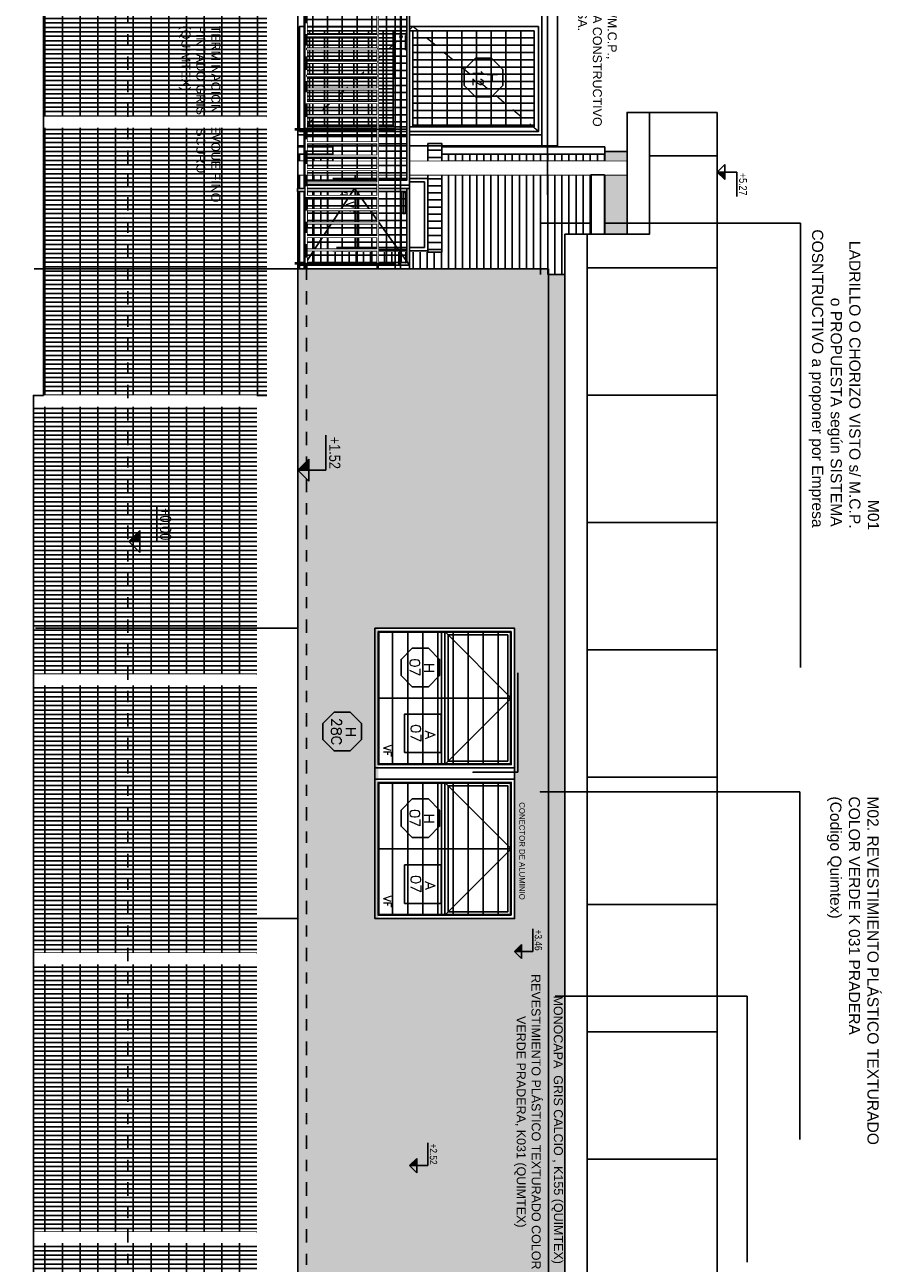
# Model space of a CAD drawing. Header units: millimetres. Extents: x 4617 to 4884, y 1258 to 1784.
# Tile 16 of 168: x 4691.71 to 4699.39, y 1293.82 to 1304.91. Entities that reach past the tile are written whole.
import ezdxf
from ezdxf.enums import TextEntityAlignment as Align

# ---------------------------------------------------------------- set-up
doc = ezdxf.new("R2010")
doc.units = ezdxf.units.MM
doc.header["$LTSCALE"] = 0.4
doc.set_wipeout_variables(frame=1)
for name, pattern in [('DASHDOT', [1, 0.5, -0.25, 0, -0.25]), ('DOT', [6.35, 0, -6.35]), ('RAYITAS', [0.375, 0.25, -0.125])]:
    doc.linetypes.add(name, pattern=pattern)
for name, color, linetype in [('00 AC - ABERTURAS ALUMINIO - HATCH', 254, 'Continuous'), ('00 AC - ABERTURAS ALUMINIO - TIPO', 3, 'Continuous'), ('00 AC - CUBIERTA', 1, 'Continuous'), ('200', 6, 'Continuous'), ('200cotas50', 1, 'Continuous'), ('A ALUMINIO', 4, 'Continuous'), ('A HERRERÍA', 4, 'Continuous'), ('A MURO', 1, 'Continuous'), ('A MURO VISTO', 2, 'Continuous'), ('A PROYECCION', 8, 'Continuous'), ('A PROYECCION 2', 2, 'Continuous'), ('Hatch Ladrillo Visto', 32, 'Continuous'), ('TXT', 3, 'Continuous'), ('TXT COTA', 3, 'Continuous'), ('TXT PLANILLAS', 3, 'Continuous'), ('TXT TERMINACIONES', 3, 'Continuous')]:
    doc.layers.add(name, color=color, linetype=linetype)
doc.layers.add('04 gris', color=252, linetype='Continuous', lineweight=13)
doc.styles.add('arial', font='arial.ttf')
doc.styles.add('ARIAL NARROW', font='ARIALN.TTF')
doc.styles.add('ROMANS', font='romans', dxfattribs={"height": 2})
doc.styles.add('SaAS simplex', font='simplex.shx', dxfattribs={"width": 0.8})
doc.styles.get("Standard").update_dxf_attribs({"font": 'arial.ttf'})
doc.dimstyles.new('COTAS 125', dxfattribs={"dimscale": 0.01, "dimtxt": 15, "dimasz": 8, "dimexe": 5, "dimexo": 20, "dimgap": 10, "dimtad": 0, "dimzin": 9, "dimdsep": 46, "dimtxsty": 'SaAS simplex', "dimblk": 'OBLIQUE', "dimcen": 0, "dimclrd": 8, "dimclre": 8, "dimclrt": 256, "dimadec": 1, "dimazin": 0, "dimtfac": 1, "dimtmove": 2, "dimatfit": 3, "dimldrblk": 'OBLIQUE', "dimfxl": 10, "dimlwd": -1, "dimlwe": -1, "dimarcsym": 0})

# ---------------------------------------------------------------- blocks, each defined once
blk = doc.blocks.new('puerta de acceso 1')
h = blk.add_hatch()
h.set_pattern_fill('_USER', color=256, scale=0.132, angle=90, pattern_type=0)
h.set_pattern_definition([(3e-14, (0.93, 1.04458), (4e-17, 0.132), [])])
h.paths.add_polyline_path([(0.93, 2.13), (0.07, 2.13), (0.07, 1.045), (0.93, 1.045)])
at = {"layer": 'A HERRERÍA'}
h = blk.add_hatch(dxfattribs=at)
h.set_pattern_fill('_USER', color=254, scale=0.065, angle=180, pattern_type=0)
h.set_pattern_definition([(90, (0.5, 0.99458), (-0.065, 2e-17), [])])
h.paths.add_polyline_path([(0.93, 2.13), (0.07, 2.13), (0.07, 1.045), (0.93, 1.045)])
h.paths.add_polyline_path([(0.07, 0.869), (0.93, 0.869), (0.93, 0.07), (0.07, 0.07)])
h = blk.add_hatch(dxfattribs=at)
h.set_pattern_fill('_USER', color=254, scale=0.132, angle=90, pattern_type=0)
h.set_pattern_definition([(3e-14, (0.93004, 0.86967), (4e-17, 0.132), [])])
h.paths.add_polyline_path([(0.07, 0.869), (0.93, 0.869), (0.93, 0.07), (0.07, 0.07)])
at = {"layer": '04 gris', "linetype": 'RAYITAS', "ltscale": 0.3}
blk.add_lwpolyline([(0.03, 2.17), (0.97, 1.045), (0.03, 0.03)], dxfattribs=at)
at = {"layer": 'A HERRERÍA'}
for points in [[(0.97, 2.17), (0.03, 2.17), (0.03, 0.03), (0.97, 0.03)], [(0.93, 2.13), (0.07, 2.13), (0.07, 0.07), (0.93, 0.07)], [(0.93, 2.13), (0.07, 2.13), (0.07, 1.045), (0.93, 1.045)], [(0.07, 0.869), (0.93, 0.869), (0.93, 0.07), (0.07, 0.07)]]:
    blk.add_lwpolyline(points, close=True, dxfattribs=at)
at = {"layer": 'A HERRERÍA', "elevation": 0}
for points in [[(0.93, 0.87), (0.07, 0.869), (0.07, 1.044), (0.93, 1.045)], [(0.889, 0.979), (0.889, 0.999), (0.762, 0.999), (0.762, 0.979)]]:
    blk.add_lwpolyline(points, close=True, dxfattribs=at)
at = {"layer": 'A HERRERÍA'}
blk.add_circle((0.879, 0.938), 0.00969, dxfattribs=at)
blk = doc.blocks.new('Nivel corte')
at = {"color": 0}
for p, q in [((0, 0.2), (0.25, 0.2)), ((0, 0), (0, 0.2)), ((0.0784, 0.0784), (-0.0784, 0.0784)), ((0, 0), (-0.0784, 0.0784)), ((0, 0), (0.0784, 0.0784))]:
    blk.add_line(p, q, dxfattribs=at)
blk.add_solid([(0, 0), (0.0784, 0.0784), (0, 0.0784), (0.0784, 0.0784)], dxfattribs=at)
at = {"color": 0, "style": 'ARIAL NARROW', "flags": 4}
blk.add_attdef('NIVEL', text='', height=0.08, dxfattribs=at).set_placement((0.125, 0.2), align=Align.BOTTOM_CENTER)
blk = doc.blocks.new('abertura4')
at = {"layer": 'A ALUMINIO'}
for p, q in [((-435.733, 4613.058), (-435.733, 4613.653)), ((-434.543, 4613.653), (-435.733, 4613.653)), ((-434.543, 4613.653), (-434.543, 4613.058)), ((-434.383, 4613.058), (-434.383, 4613.653)), ((-433.193, 4613.653), (-434.383, 4613.653)), ((-433.193, 4613.653), (-433.193, 4613.058)), ((-434.543, 4613.058), (-435.733, 4613.058)), ((-434.543, 4613.028), (-435.733, 4613.028)), ((-435.733, 4612.463), (-435.733, 4613.028)), ((-434.543, 4613.028), (-434.543, 4612.463)), ((-433.193, 4613.058), (-434.383, 4613.058)), ((-433.193, 4613.028), (-434.383, 4613.028)), ((-434.383, 4612.463), (-434.383, 4613.028)), ((-433.193, 4613.028), (-433.193, 4612.463)), ((-435.733, 4612.463), (-434.543, 4612.463)), ((-434.383, 4612.463), (-433.193, 4612.463))]:
    blk.add_line(p, q, dxfattribs=at)
for points in [[(-434.513, 4613.683), (-435.763, 4613.683), (-435.763, 4612.433), (-434.513, 4612.433)], [(-435.763, 4613.683), (-434.513, 4613.683), (-434.513, 4612.433), (-435.763, 4612.433)], [(-433.163, 4613.683), (-434.413, 4613.683), (-434.413, 4612.433), (-433.163, 4612.433)], [(-434.413, 4613.683), (-433.163, 4613.683), (-433.163, 4612.433), (-434.413, 4612.433)], [(-434.573, 4613.088), (-434.573, 4613.623), (-435.703, 4613.623), (-435.703, 4613.088)], [(-433.223, 4613.088), (-433.223, 4613.623), (-434.353, 4613.623), (-434.353, 4613.088)]]:
    blk.add_lwpolyline(points, close=True, dxfattribs=at)
at = {"layer": 'A MURO VISTO'}
for points in [[(-434.513, 4613.683), (-434.413, 4613.683)], [(-434.413, 4612.433), (-434.513, 4612.433)]]:
    blk.add_lwpolyline(points, dxfattribs=at)
at = {"layer": 'A PROYECCION'}
for points in [[(-435.733, 4613.058), (-435.138, 4613.653), (-434.543, 4613.058)], [(-434.383, 4613.058), (-433.788, 4613.653), (-433.193, 4613.058)]]:
    blk.add_lwpolyline(points, dxfattribs=at)
at = {"layer": 'TXT TERMINACIONES', "color": 252, "char_height": 0.0678, "attachment_point": 7, "style": 'ROMANS'}
for insert in [(-434.763, 4612.51), (-433.413, 4612.51)]:
    blk.add_mtext(' VF', dxfattribs=dict(at, insert=insert))
blk = doc.blocks.new('_Oblique')
at = {"layer": 'TXT COTA', "color": 0, "lineweight": -2}
blk.add_line((-0.5, -0.5), (0.5, 0.5), dxfattribs=at)
blk = doc.blocks.new('AXIS 2')
at = {"layer": 'A HERRERÍA'}
h = blk.add_hatch(dxfattribs=at)
h.set_pattern_fill('GRATE', color=254, scale=0.05, angle=180)
h.set_pattern_definition([(90, (221.17776, 192.91385), (-0.0396875, 2e-17), []), (180, (221.17776, 192.91385), (-1e-16, -0.15875), [])])
h.paths.add_polyline_path([(368.218, 149.751), (368.218, 148.268), (368.218, 149.721)], flags=16)
h.paths.add_polyline_path([(368.219, 147.806), (368.218, 149.806), (365.822, 149.806), (365.822, 147.806)])
blk.add_lwpolyline([(365.722, 147.806), (365.822, 147.806), (365.822, 149.806)], dxfattribs=at)
at = {"ltscale": 0.001}
blk.add_wipeout([(368.219, 149.806), (368.219, 147.806), (368.319, 147.806), (368.319, 149.806)], dxfattribs=at).dxf.layer = 'A HERRERÍA'
blk = doc.blocks.new('baranda3')
at = {"color": 251}
for points in [[(-439.731, 4616.699), (-439.731, 4617.643), (-439.774, 4617.643), (-439.774, 4616.724), (-439.774, 4616.699)], [(-439.038, 4616.639), (-439.038, 4616.699), (-439.013, 4616.699), (-439.013, 4616.639)]]:
    blk.add_wipeout(points, dxfattribs=at)
blk.add_wipeout([(-439.774, 4617.643), (-443.011, 4617.643), (-443.011, 4617.618), (-439.774, 4617.618)], dxfattribs=at)
blk.add_wipeout([(-443.011, 4617.643), (-443.033, 4617.643), (-443.033, 4616.699), (-443.011, 4616.699)], dxfattribs=at)
for points in [[(-440.69, 4617.643), (-440.69, 4617.618), (-443.033, 4617.618), (-443.033, 4617.643)], [(-443.011, 4616.724), (-443.011, 4616.699), (-439.774, 4616.699), (-439.774, 4616.724)]]:
    blk.add_wipeout(points, dxfattribs=at)
at = {"layer": 'A HERRERÍA', "color": 254}
for p, q in [((-440.624, 4616.724), (-440.624, 4617.618)), ((-440.559, 4616.724), (-440.559, 4617.618)), ((-440.494, 4616.724), (-440.494, 4617.618)), ((-440.426, 4616.724), (-440.426, 4617.618)), ((-440.361, 4616.724), (-440.361, 4617.618)), ((-440.361, 4616.724), (-440.361, 4617.618)), ((-440.361, 4616.724), (-440.361, 4617.618)), ((-440.296, 4616.724), (-440.296, 4617.618)), ((-440.231, 4616.724), (-440.231, 4617.618)), ((-440.166, 4616.724), (-440.166, 4617.618)), ((-440.101, 4616.724), (-440.101, 4617.618)), ((-440.036, 4616.724), (-440.036, 4617.618)), ((-440.036, 4616.724), (-440.036, 4617.618)), ((-439.971, 4616.724), (-439.971, 4617.618)), ((-439.906, 4616.724), (-439.906, 4617.618)), ((-439.841, 4616.724), (-439.841, 4617.618))]:
    blk.add_line(p, q, dxfattribs=at)
at = {"color": 251}
for points in [[(-439.731, 4616.699), (-439.731, 4617.643), (-439.699, 4617.643), (-439.699, 4616.699)], [(-443.033, 4616.699), (-443.033, 4616.639), (-443.011, 4616.639), (-443.011, 4616.699)]]:
    blk.add_wipeout(points, dxfattribs=at)
for points in [[(-439.699, 4616.699), (-439.699, 4617.643), (-439.674, 4617.643), (-439.674, 4616.699)], [(-443.033, 4616.699), (-443.033, 4616.724), (-440.69, 4616.724), (-440.69, 4616.699)]]:
    blk.add_wipeout(points, dxfattribs=at)
at = {"layer": 'A HERRERÍA'}
h = blk.add_hatch(dxfattribs=at)
h.set_pattern_fill('_USER', color=254, scale=0.132, angle=360, pattern_type=0)
h.set_pattern_definition([(5e-14, (-413.97287, 4734.15413), (2e-16, 0.132), [])])
h.paths.add_polyline_path([(-439.774, 4617.574), (-439.774, 4616.724), (-443.011, 4616.746), (-443.011, 4617.596)])
at = {"layer": 'A HERRERÍA', "color": 254}
for p, q in [((-442.957, 4616.724), (-442.957, 4617.618)), ((-442.957, 4616.724), (-442.957, 4617.618)), ((-442.892, 4616.724), (-442.892, 4617.618)), ((-442.892, 4616.724), (-442.892, 4617.618)), ((-442.812, 4616.724), (-442.812, 4617.618)), ((-442.727, 4616.724), (-442.727, 4617.618)), ((-442.662, 4616.724), (-442.662, 4617.618)), ((-442.597, 4616.724), (-442.597, 4617.618)), ((-442.532, 4616.724), (-442.532, 4617.618)), ((-442.464, 4616.724), (-442.464, 4617.618)), ((-442.399, 4616.724), (-442.399, 4617.618)), ((-442.334, 4616.724), (-442.334, 4617.618)), ((-442.269, 4616.724), (-442.269, 4617.618)), ((-442.202, 4616.724), (-442.202, 4617.618)), ((-442.134, 4616.724), (-442.134, 4617.618)), ((-442.069, 4616.724), (-442.069, 4617.618)), ((-442.004, 4616.724), (-442.004, 4617.618)), ((-441.939, 4616.724), (-441.939, 4617.618)), ((-441.872, 4616.724), (-441.872, 4617.618)), ((-441.807, 4616.724), (-441.807, 4617.618)), ((-441.742, 4616.724), (-441.742, 4617.618)), ((-441.677, 4616.724), (-441.677, 4617.618)), ((-441.609, 4616.724), (-441.609, 4617.618)), ((-441.544, 4616.724), (-441.544, 4617.618)), ((-441.479, 4616.724), (-441.479, 4617.618)), ((-441.414, 4616.724), (-441.414, 4617.618)), ((-441.346, 4616.724), (-441.346, 4617.618)), ((-441.281, 4616.724), (-441.281, 4617.618)), ((-441.214, 4616.724), (-441.214, 4617.618)), ((-441.149, 4616.724), (-441.149, 4617.618)), ((-441.084, 4616.724), (-441.084, 4617.618)), ((-441.019, 4616.724), (-441.019, 4617.618)), ((-440.951, 4616.724), (-440.951, 4617.618)), ((-440.886, 4616.724), (-440.886, 4617.618)), ((-440.821, 4616.724), (-440.821, 4617.618)), ((-440.756, 4616.724), (-440.756, 4617.618)), ((-440.689, 4616.724), (-440.689, 4617.618))]:
    blk.add_line(p, q, dxfattribs=at)
at = {"layer": 'A HERRERÍA'}
for p, q in [((-443.033, 4616.699), (-443.033, 4616.639)), ((-443.011, 4616.724), (-443.011, 4616.639))]:
    blk.add_line(p, q, dxfattribs=at)
blk.add_lwpolyline([(-443.011, 4617.618), (-439.774, 4617.618), (-439.774, 4616.724), (-443.011, 4616.724)], close=True, dxfattribs=at)
at = {"color": 251}
blk.add_wipeout([(-439.699, 4616.699), (-439.699, 4617.585), (-439.674, 4617.585), (-439.674, 4616.699)], dxfattribs=at)
at = {"layer": 'A HERRERÍA'}
blk.add_line((-439.731, 4617.643), (-439.731, 4616.699), dxfattribs=at)
at = {"color": 251}
for points in [[(-439.013, 4617.643), (-439.674, 4617.643), (-439.674, 4617.618), (-439.038, 4617.618), (-439.038, 4617.606), (-439.013, 4617.606)], [(-439.674, 4616.724), (-439.052, 4616.724), (-439.038, 4616.724), (-439.038, 4616.699), (-439.674, 4616.699)]]:
    blk.add_wipeout(points, dxfattribs=at)
at = {"layer": 'A PROYECCION 2'}
h = blk.add_hatch(color=8, dxfattribs=at)
h.dxf.hatch_style = 1
h.paths.add_polyline_path([(-439.665, 4617.606), (-439.665, 4617.585), (-439.475, 4617.585), (-439.475, 4617.606)])
at = {"layer": 'A HERRERÍA', "color": 254}
for p, q in [((-439.674, 4616.724), (-439.674, 4617.618)), ((-439.609, 4616.724), (-439.609, 4617.618)), ((-439.544, 4616.724), (-439.544, 4617.618)), ((-439.479, 4616.724), (-439.479, 4617.618)), ((-439.414, 4616.724), (-439.414, 4617.618)), ((-439.414, 4616.724), (-439.414, 4617.618)), ((-439.349, 4616.724), (-439.349, 4617.618)), ((-439.284, 4616.724), (-439.284, 4617.618)), ((-439.219, 4616.724), (-439.219, 4617.618)), ((-439.154, 4616.724), (-439.154, 4617.618)), ((-439.103, 4616.724), (-439.103, 4617.618)), ((-439.103, 4616.724), (-439.103, 4617.618))]:
    blk.add_line(p, q, dxfattribs=at)
at = {"layer": 'A HERRERÍA'}
blk.add_lwpolyline([(-439.699, 4617.643), (-439.699, 4616.699), (-443.033, 4616.699), (-443.033, 4617.643)], close=True, dxfattribs=at)
blk.add_lwpolyline([(-439.674, 4617.618), (-439.699, 4617.618)], dxfattribs=at)
at = {"layer": 'TXT COTA', "color": 2}
blk.add_lwpolyline([(-439.665, 4617.606), (-439.665, 4617.585), (-439.475, 4617.585), (-439.475, 4617.606)], close=True, dxfattribs=at)
at = {"color": 251}
blk.add_wipeout([(-439.013, 4617.643), (-438.981, 4617.643), (-438.981, 4616.699), (-439.013, 4616.699)], dxfattribs=at)
at = {"layer": 'A HERRERÍA'}
h = blk.add_hatch(dxfattribs=at)
h.set_pattern_fill('_USER', color=254, scale=0.132, angle=360, pattern_type=0)
h.set_pattern_definition([(5e-14, (-414.72532, 4734.15413), (2e-16, 0.132), [])])
h.paths.add_polyline_path([(-439.674, 4617.575), (-439.674, 4616.725), (-439.038, 4616.724), (-439.038, 4617.574)])
for p, q in [((-439.013, 4617.643), (-439.013, 4616.639)), ((-439.038, 4616.699), (-439.038, 4616.639))]:
    blk.add_line(p, q, dxfattribs=at)
blk.add_lwpolyline([(-438.981, 4616.699), (-438.981, 4617.643), (-439.699, 4617.643), (-439.699, 4616.699), (-438.981, 4616.699)], dxfattribs=at)
at = {"layer": 'A HERRERÍA', "color": 254, "ltscale": 0.5}
blk.add_lwpolyline([(-439.013, 4617.643), (-439.699, 4617.15), (-439.013, 4616.699)], dxfattribs=at)
at = {"layer": 'A HERRERÍA'}
blk.add_lwpolyline([(-439.674, 4616.725), (-439.674, 4617.618), (-439.038, 4617.618), (-439.038, 4616.724)], close=True, dxfattribs=at)
at = {"color": 251}
blk.add_wipeout([(-439.699, 4616.639), (-439.699, 4616.699), (-439.674, 4616.699), (-439.674, 4616.639)], dxfattribs=at)
at = {"layer": 'A HERRERÍA'}
blk.add_line((-439.699, 4616.699), (-439.699, 4616.639), dxfattribs=at)
blk.add_lwpolyline([(-439.699, 4616.639), (-439.674, 4616.639), (-439.674, 4616.699)], dxfattribs=at)
blk = doc.blocks.new('Baranda larga')
at = {"color": 6}
for points in [[(-0.048, -2.738), (-0.945, -2.738), (-0.945, -2.748), (-0.048, -2.748)], [(-0.048, -3.938), (-0.945, -3.938), (-0.945, -3.948), (-0.048, -3.948)]]:
    blk.add_lwpolyline(points, dxfattribs=at)
at = {"color": 2}
for points in [[(-0.795, -3.938), (-0.785, -3.938), (-0.785, -2.748), (-0.795, -2.748)], [(-0.155, -3.938), (-0.145, -3.938), (-0.145, -2.748), (-0.155, -2.748)]]:
    blk.add_lwpolyline(points, close=True, dxfattribs=at)
for points in [[(-0.785, -3.993), (-0.785, -3.948), (-0.795, -3.948), (-0.795, -3.993)], [(-0.145, -3.993), (-0.145, -3.948), (-0.155, -3.948), (-0.155, -3.993)]]:
    blk.add_lwpolyline(points, dxfattribs=at)
at = {"layer": 'A PROYECCION'}
for points in [[(-0.785, -2.389), (-0.155, -2.389), (-0.155, -2.377), (-0.785, -2.377)], [(-0.785, -2.509), (-0.155, -2.509), (-0.155, -2.497), (-0.785, -2.497)], [(-0.785, -2.629), (-0.155, -2.629), (-0.155, -2.617), (-0.785, -2.617)], [(-0.785, -2.869), (-0.155, -2.869), (-0.155, -2.857), (-0.785, -2.857)], [(-0.785, -2.989), (-0.155, -2.989), (-0.155, -2.977), (-0.785, -2.977)], [(-0.785, -3.109), (-0.155, -3.109), (-0.155, -3.097), (-0.785, -3.097)], [(-0.785, -3.229), (-0.155, -3.229), (-0.155, -3.217), (-0.785, -3.217)], [(-0.785, -3.349), (-0.155, -3.349), (-0.155, -3.337), (-0.785, -3.337)], [(-0.785, -3.469), (-0.155, -3.469), (-0.155, -3.457), (-0.785, -3.457)], [(-0.785, -3.589), (-0.155, -3.589), (-0.155, -3.577), (-0.785, -3.577)], [(-0.785, -3.709), (-0.155, -3.709), (-0.155, -3.697), (-0.785, -3.697)], [(-0.785, -3.829), (-0.155, -3.829), (-0.155, -3.817), (-0.785, -3.817)]]:
    blk.add_lwpolyline(points, close=True, dxfattribs=at)
at = {"color": 2}
blk.add_wipeout([(-0.795, -3.938), (-0.785, -3.938), (-0.785, -2.748), (-0.795, -2.748)], dxfattribs=at)
blk.add_lwpolyline([(-0.795, -2.738), (-0.785, -2.738), (-0.785, -1.548), (-0.795, -1.548)], close=True, dxfattribs=at)
for points in [[(-0.785, -2.869), (-0.155, -2.869), (-0.155, -2.857), (-0.785, -2.857)], [(-0.785, -2.989), (-0.155, -2.989), (-0.155, -2.977), (-0.785, -2.977)], [(-0.785, -3.109), (-0.155, -3.109), (-0.155, -3.097), (-0.785, -3.097)], [(-0.785, -3.229), (-0.155, -3.229), (-0.155, -3.217), (-0.785, -3.217)], [(-0.785, -3.349), (-0.155, -3.349), (-0.155, -3.337), (-0.785, -3.337)], [(-0.785, -3.469), (-0.155, -3.469), (-0.155, -3.457), (-0.785, -3.457)], [(-0.785, -3.589), (-0.155, -3.589), (-0.155, -3.577), (-0.785, -3.577)], [(-0.785, -3.709), (-0.155, -3.709), (-0.155, -3.697), (-0.785, -3.697)], [(-0.785, -3.829), (-0.155, -3.829), (-0.155, -3.817), (-0.785, -3.817)]]:
    blk.add_wipeout(points).dxf.layer = 'A PROYECCION'
for points in [[(-0.795, -2.738), (-0.785, -2.738), (-0.785, -1.548), (-0.795, -1.548)], [(-0.155, -3.938), (-0.145, -3.938), (-0.145, -2.748), (-0.155, -2.748)]]:
    blk.add_wipeout(points, dxfattribs=at)
blk.add_lwpolyline([(-0.155, -2.738), (-0.145, -2.738), (-0.145, -1.548), (-0.155, -1.548)], close=True, dxfattribs=at)
for points in [[(-0.785, -2.389), (-0.155, -2.389), (-0.155, -2.377), (-0.785, -2.377)], [(-0.785, -2.509), (-0.155, -2.509), (-0.155, -2.497), (-0.785, -2.497)], [(-0.785, -2.629), (-0.155, -2.629), (-0.155, -2.617), (-0.785, -2.617)]]:
    blk.add_wipeout(points).dxf.layer = 'A PROYECCION'
blk.add_wipeout([(-0.155, -2.738), (-0.145, -2.738), (-0.145, -1.548), (-0.155, -1.548)], dxfattribs=at)
blk.add_lwpolyline([(-0.995, -3.993), (-0.995, 0.317), (0.707, 3), (0.749, 2.973), (-0.945, 0.302), (-0.945, -3.993)], dxfattribs=at)
at = {"layer": 'A PROYECCION'}
for points in [[(-0.785, -1.909), (-0.155, -1.909), (-0.155, -1.897), (-0.785, -1.897)], [(-0.785, -2.029), (-0.155, -2.029), (-0.155, -2.017), (-0.785, -2.017)], [(-0.785, -2.149), (-0.155, -2.149), (-0.155, -2.137), (-0.785, -2.137)], [(-0.785, -2.269), (-0.155, -2.269), (-0.155, -2.257), (-0.785, -2.257)]]:
    blk.add_lwpolyline(points, close=True, dxfattribs=at)
for points in [[(-0.785, -1.909), (-0.155, -1.909), (-0.155, -1.897), (-0.785, -1.897)], [(-0.785, -2.029), (-0.155, -2.029), (-0.155, -2.017), (-0.785, -2.017)], [(-0.785, -2.149), (-0.155, -2.149), (-0.155, -2.137), (-0.785, -2.137)], [(-0.785, -2.269), (-0.155, -2.269), (-0.155, -2.257), (-0.785, -2.257)]]:
    blk.add_wipeout(points).dxf.layer = 'A PROYECCION'
blk = doc.blocks.new('*U575')
at = {"color": 0, "linetype": 'ByBlock', "ltscale": 0.1}
blk.add_lwpolyline([(0, 0.344), (0.119, 0.344), (0.288, 0.175), (0.288, -0.064), (0.119, -0.233), (0, -0.233), (-0.119, -0.233), (-0.288, -0.064), (-0.288, 0.175), (-0.119, 0.344)], close=True, dxfattribs=at)
at = {"color": 0, "style": 'ROMANS', "width": 1.1}
blk.add_text('H', height=0.15, dxfattribs=at).set_placement((-0.088, 0.112))
at = {"color": 0, "linetype": 'ByBlock', "style": 'ROMANS', "width": 1.05}
blk.add_attdef('NRO', text='', height=0.15, dxfattribs=at).set_placement((0, -0.027), align=Align.MIDDLE)
blk = doc.blocks.new('*U468')
at = {"color": 0, "linetype": 'ByBlock'}
blk.add_lwpolyline([(-0.287, -0.195), (0.287, -0.195), (0.287, 0.354), (-0.287, 0.354)], close=True, dxfattribs=at)
at = {"color": 0, "linetype": 'ByBlock', "style": 'ROMANS', "width": 1.1}
blk.add_text('A', height=0.15, dxfattribs=at).set_placement((-0.088, 0.112))
at = {"color": 0, "linetype": 'ByBlock', "style": 'ROMANS', "width": 1.05}
blk.add_attdef('NRO', text='', height=0.15, dxfattribs=at).set_placement((0, -0.027), align=Align.MIDDLE)
blk = doc.blocks.new('H088486+')
at = {"layer": 'A MURO VISTO', "color": 6}
for p, q in [((473.154, 69.897), (474.404, 69.897)), ((473.154, 68.647), (473.154, 69.897)), ((474.404, 68.647), (474.404, 69.897)), ((473.19, 69.751), (474.368, 69.751)), ((473.19, 69.616), (474.368, 69.616)), ((473.19, 69.481), (474.368, 69.481)), ((473.19, 69.346), (474.368, 69.346)), ((473.19, 69.211), (474.368, 69.211)), ((473.19, 69.076), (474.368, 69.076)), ((473.19, 68.94), (474.368, 68.94)), ((473.19, 68.805), (474.368, 68.805)), ((474.404, 68.647), (473.154, 68.647))]:
    blk.add_line(p, q, dxfattribs=at)
for points in [[(473.184, 69.867), (474.374, 69.867), (474.374, 68.677), (473.184, 68.677)], [(473.19, 69.861), (474.368, 69.861), (474.368, 68.683), (473.19, 68.683)]]:
    blk.add_lwpolyline(points, close=True, dxfattribs=at)
blk.add_lwpolyline([(473.779, 69.861), (473.779, 68.683)], dxfattribs=at)

msp = doc.modelspace()

# ---------------------------------------------------------------- hatches: boundary and pattern name
at = {"layer": 'A MURO VISTO'}
h = msp.add_hatch(color=252, dxfattribs=at)
h.dxf.hatch_style = 1
h.paths.add_polyline_path([(4696.905, 1303.773), (4697.105, 1303.773), (4697.105, 1303.032), (4696.905, 1303.032)])
h = msp.add_hatch(color=117, dxfattribs=at)
h.dxf.hatch_style = 1
h.paths.add_polyline_path([(4696.402, 1293.687), (4696.402, 1302.723), (4694.157, 1302.723), (4694.157, 1293.687)])
h.paths.add_polyline_path([(4694.877, 1296.905), (4694.877, 1299.505), (4696.097, 1299.505), (4696.097, 1296.905)], flags=16)
h = msp.add_hatch(color=253, dxfattribs=at)
h.dxf.hatch_style = 1
h.paths.add_polyline_path([(4696.548, 1293.687), (4696.548, 1302.673), (4696.402, 1302.673), (4696.402, 1293.687)])
at = {"layer": 'Hatch Ladrillo Visto'}
h = msp.add_hatch(dxfattribs=at)
h.set_pattern_fill('LINE', color=256, scale=0.02, style=0)
h.set_pattern_definition([(360, (3180.58564, 5765.768394), (-2e-17, 0.0635), [])])
h.paths.add_polyline_path([(4696.905, 1303.685), (4696.905, 1303.823), (4695.446, 1303.823), (4695.446, 1303.686)])
h.paths.add_polyline_path([(4694.471, 1303.686), (4694.471, 1303.845), (4694.157, 1303.845), (4694.157, 1303.687)])
h = msp.add_hatch(dxfattribs=at)
h.set_pattern_fill('LINE', color=256, scale=0.02, style=0)
h.set_pattern_definition([(360, (4695.32112, 1302.89517), (3e-17, -0.0635), [])])
h.paths.add_polyline_path([(4695.446, 1303.565), (4695.321, 1303.565), (4695.321, 1303.845), (4695.446, 1303.845)])
h.paths.add_polyline_path([(4695.321, 1303.565), (4695.446, 1303.565), (4695.446, 1302.895), (4695.321, 1302.895)])
h = msp.add_hatch(dxfattribs=at)
h.set_pattern_fill('LINE', color=256, scale=0.02, angle=-90, style=0)
h.set_pattern_definition([(270, (3180.58564, 5765.906174), (0.0635, 3e-17), [])])
h.paths.add_polyline_path([(4696.297, 1302.723), (4696.297, 1302.673), (4696.548, 1302.673), (4696.548, 1303.032), (4696.905, 1303.032), (4696.905, 1303.751), (4695.446, 1303.751), (4695.446, 1302.873), (4695.321, 1302.873), (4694.471, 1302.873), (4694.471, 1303.75), (4694.157, 1303.75), (4694.157, 1302.723)])

# ---------------------------------------------------------------- linework, layer by layer
at = {"layer": '04 gris'}
msp.add_lwpolyline([(4696.342, 1309.826), (4696.342, 1303.823)], dxfattribs=at)
at = {"layer": 'A ALUMINIO', "color": 254}
for p, q in [((4695.321, 1303.565), (4694.471, 1303.565)), ((4694.471, 1303.533), (4695.321, 1303.533)), ((4695.291, 1303.503), (4694.501, 1303.503)), ((4694.671, 1302.883), (4694.671, 1303.565)), ((4694.701, 1303.503), (4694.701, 1302.913)), ((4695.291, 1303.503), (4695.291, 1302.913)), ((4695.321, 1302.883), (4695.321, 1303.565)), ((4694.471, 1302.883), (4695.321, 1302.883)), ((4695.291, 1302.913), (4694.501, 1302.913))]:
    msp.add_line(p, q, dxfattribs=at)
at = {"layer": 'A ALUMINIO', "color": 254, "elevation": 0.029}
msp.add_lwpolyline([(4695.291, 1303.503), (4695.291, 1303.063)], dxfattribs=at)
at = {"layer": 'A HERRERÍA'}
msp.add_lwpolyline([(4696.342, 1303.823), (4696.342, 1303.923), (4694.157, 1303.923), (4694.157, 1303.823)], close=True, dxfattribs=at)
at = {"layer": 'A MURO', "color": 252}
for p, q in [((4697.305, 1303.734), (4697.903, 1303.734)), ((4696.747, 1302.732), (4697.903, 1302.732)), ((4696.747, 1301.592), (4697.903, 1301.592)), ((4696.747, 1300.452), (4697.903, 1300.452)), ((4696.747, 1299.312), (4697.903, 1299.312)), ((4696.747, 1298.172), (4697.903, 1298.172)), ((4696.747, 1297.032), (4697.903, 1297.032)), ((4696.747, 1295.892), (4697.903, 1295.892)), ((4696.747, 1295.892), (4697.903, 1295.892)), ((4696.747, 1294.752), (4697.903, 1294.752))]:
    msp.add_line(p, q, dxfattribs=at)
at = {"layer": 'A MURO VISTO'}
for points in [[(4696.342, 1303.823), (4696.342, 1306.775), (4696.482, 1306.775), (4696.482, 1303.823)], [(4696.905, 1303.773), (4697.105, 1303.773), (4697.105, 1303.032), (4696.905, 1303.032)], [(4696.402, 1302.723), (4696.402, 1293.687), (4694.157, 1293.687), (4694.157, 1302.723)]]:
    msp.add_lwpolyline(points, close=True, dxfattribs=at)
for points in [[(4696.467, 1303.823), (4694.157, 1303.823)], [(4694.172, 1303.687), (4697.105, 1303.685), (4697.105, 1303.565), (4694.172, 1303.565)], [(4697.105, 1303.565), (4697.105, 1303.032), (4696.548, 1303.032), (4696.548, 1302.673), (4696.402, 1302.673), (4696.402, 1302.723)]]:
    msp.add_lwpolyline(points, dxfattribs=at)
at = {"layer": 'A MURO VISTO', "color": 1}
msp.add_lwpolyline([(4696.747, 1303.032), (4696.747, 1293.387), (4697.005, 1293.387), (4697.005, 1284.79), (4696.747, 1284.79), (4696.747, 1272.092)], dxfattribs=at)
at = {"layer": 'Hatch Ladrillo Visto'}
msp.add_lwpolyline([(4694.471, 1303.565), (4694.471, 1303.823)], dxfattribs=at)
at = {"layer": 'Hatch Ladrillo Visto', "elevation": 0.029}
for points in [[(4695.321, 1303.686), (4695.321, 1303.845), (4695.446, 1303.845), (4695.446, 1303.686)], [(4695.446, 1303.686), (4695.446, 1302.873), (4695.321, 1302.873), (4695.322, 1303.686)]]:
    msp.add_lwpolyline(points, dxfattribs=at)
at = {"layer": 'TXT', "color": 253, "linetype": 'DOT', "ltscale": 0.01}
msp.add_line((4697.913, 1264.075), (4697.913, 1304.123), dxfattribs=at)

# ---------------------------------------------------------------- block references
at = {"xscale": -1, "rotation": 269.9999999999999}
msp.add_blockref('puerta de acceso 1', (4694.142, 1303.923), dxfattribs=at)
at = {"layer": '00 AC - ABERTURAS ALUMINIO - HATCH', "color": 251, "rotation": 269.9999999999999}
msp.add_blockref('H088486+', (4626.2, 1772.659), dxfattribs=at)
at = {"layer": '00 AC - ABERTURAS ALUMINIO - HATCH', "color": 251, "xscale": -1, "rotation": 270.0000000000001}
msp.add_blockref('H088486+', (4626.2, 823.751), dxfattribs=at)
at = {"layer": '00 AC - ABERTURAS ALUMINIO - TIPO'}
ref = msp.add_blockref('*U575', (4695.786, 1304.436), dxfattribs=dict(at, xscale=-0.6, yscale=0.6, zscale=0.6, rotation=269.999999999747))
ref.add_attrib('NRO', '12', dxfattribs={"layer": '0', "color": 0, "linetype": 'ByBlock', "height": 0.09, "rotation": 270, "style": 'ROMANS', "width": 1.05}).set_placement((4695.77, 1304.436), align=Align.MIDDLE)
at = {"layer": '200cotas50', "xscale": 0.875, "yscale": 0.875, "zscale": 0.875, "rotation": 269.9999999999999}
msp.add_blockref('Nivel corte', (4697.913, 1303.59), dxfattribs=at).add_auto_attribs({'NIVEL': '+5.27'})
at = {"layer": '200cotas50'}
ref = msp.add_blockref('Nivel corte', (4694.157, 1300.921), dxfattribs=dict(at, xscale=-1.25, yscale=1.25, zscale=1.25, rotation=269.9999999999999))
ref.add_attrib('NIVEL', '+1.52', dxfattribs={"layer": '0', "color": 0, "height": 0.1, "rotation": 270, "style": 'ARIAL NARROW', "flags": 4}).set_placement((4694.407, 1301.076), align=Align.BOTTOM_CENTER)
ref = msp.add_blockref('Nivel corte', (4692.642, 1300.282), dxfattribs=dict(at, xscale=-1.25, yscale=1.25, zscale=1.25, rotation=269.9999999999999))
ref.add_attrib('NIVEL', '+0.00', dxfattribs={"layer": '0', "color": 0, "height": 0.1, "rotation": 270, "style": 'ARIAL NARROW', "flags": 4}).set_placement((4692.892, 1300.437), align=Align.BOTTOM_CENTER)
ref = msp.add_blockref('Nivel corte', (4692.642, 1300.282), dxfattribs=dict(at, xscale=-1.25, yscale=1.25, zscale=1.25, rotation=269.9999999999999))
ref.add_attrib('NIVEL', '+0.00', dxfattribs={"layer": '0', "color": 0, "height": 0.1, "rotation": 270, "style": 'ARIAL NARROW', "flags": 4}).set_placement((4692.892, 1300.437), align=Align.BOTTOM_CENTER)
ref = msp.add_blockref('Nivel corte', (4696.097, 1296.611), dxfattribs=dict(at, xscale=-0.8125, yscale=0.8125, zscale=0.8125, rotation=269.9999999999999))
ref.add_attrib('NIVEL', '+3.46', dxfattribs={"layer": '0', "color": 0, "height": 0.065, "rotation": 270, "style": 'ARIAL NARROW', "flags": 4}).set_placement((4696.259, 1296.713), align=Align.BOTTOM_CENTER)
ref = msp.add_blockref('Nivel corte', (4695.157, 1294.694), dxfattribs=dict(at, xscale=-0.8125, yscale=0.8125, zscale=0.8125, rotation=269.9999999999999))
ref.add_attrib('NIVEL', '+2.52', dxfattribs={"layer": '0', "color": 0, "height": 0.065, "rotation": 270, "style": 'ARIAL NARROW', "flags": 4}).set_placement((4695.319, 1294.797), align=Align.BOTTOM_CENTER)
at = {"layer": 'A MURO VISTO', "rotation": 269.9999999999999}
msp.add_blockref('abertura4', (82.414, 863.742), dxfattribs=at)
at = {"layer": 'TXT PLANILLAS'}
ref = msp.add_blockref('*U575', (4695.22, 1299.154), dxfattribs=dict(at, xscale=-0.6, yscale=0.6, zscale=0.6, rotation=269.9999999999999))
ref.add_attrib('NRO', '07', dxfattribs={"layer": '0', "color": 0, "linetype": 'ByBlock', "height": 0.09, "rotation": 270, "style": 'ROMANS', "width": 1.05}).set_placement((4695.204, 1299.154), align=Align.MIDDLE)
ref = msp.add_blockref('*U468', (4695.229, 1298.564), dxfattribs=dict(at, xscale=-0.6, yscale=0.6, zscale=0.6, rotation=269.9999999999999))
ref.add_attrib('NRO', '07', dxfattribs={"layer": '0', "color": 0, "linetype": 'ByBlock', "height": 0.09, "rotation": 270, "style": 'ROMANS', "width": 1.05}).set_placement((4695.213, 1298.564), align=Align.MIDDLE)
ref = msp.add_blockref('*U575', (4695.22, 1297.804), dxfattribs=dict(at, xscale=-0.6, yscale=0.6, zscale=0.6, rotation=269.9999999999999))
ref.add_attrib('NRO', '07', dxfattribs={"layer": '0', "color": 0, "linetype": 'ByBlock', "height": 0.09, "rotation": 270, "style": 'ROMANS', "width": 1.05}).set_placement((4695.204, 1297.804), align=Align.MIDDLE)
ref = msp.add_blockref('*U468', (4695.229, 1297.214), dxfattribs=dict(at, xscale=-0.6, yscale=0.6, zscale=0.6, rotation=269.9999999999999))
ref.add_attrib('NRO', '07', dxfattribs={"layer": '0', "color": 0, "linetype": 'ByBlock', "height": 0.09, "rotation": 270, "style": 'ROMANS', "width": 1.05}).set_placement((4695.213, 1297.214), align=Align.MIDDLE)

# ---------------------------------------------------------------- texts
at = {"layer": 'A ALUMINIO', "color": 254, "insert": (4694.535, 1303.343), "char_height": 0.06784, "attachment_point": 9, "rotation": 270}
msp.add_mtext('{\\Fromans|c0;VF}', dxfattribs=at)
at = {"layer": 'A ALUMINIO', "color": 252, "insert": (4694.658, 1303.369, 0.029), "char_height": 0.0678, "attachment_point": 1, "rotation": 270, "style": 'ROMANS'}
msp.add_mtext(' VF', dxfattribs=at)
at = {"layer": 'TXT', "style": 'arial'}
for s, insert, char_height, width, attachment_point, rotation in [('TERMINACIÒN REVOUE FINO PINTADO GRIS OSCURO (QUIMTEX)', (4693.461, 1304.901), 0.08, 1.69845, 1, 270), ('\\pi2.8565;M01 \\P\\pi0.53751;LADRILLO O CHORIZO VISTO s/ M.C.P.\\P\\pi1.047;o PROPUESTA según SISTEMA \\P\\pi0.43444;COSNTRUCTIVO a proponer por Empresa', (4699.362, 1303.511), 0.1, 3.09221, 1, 270), ('M02. REVESTIMIENTO PLÁSTICO TEXTURADO \\PCOLOR VERDE K 031 PRADERA \\P(Codigo Quimtex)', (4699.358, 1297.999), 0.1, 3.09221, 1, 270), ('\\PREVESTIMIENTO PLÁSTICO TEXTURADO COLOR VERDE PRADERA, K031 (QUIMTEX)', (4696.278, 1295.086), 0.08, 2.67724, 5, 270.0503), ('\\PMONOCAPA  GRIS CALCIO , K155 (QUIMTEX)', (4696.544, 1295.015), 0.08, 2.44501, 5, 270.0503), ('\\pi1.2582;CUBIERTA ISODEC e=15CM \\P\\pi2.2417;Pendiente 8%', (4698.496, 1294.915, -9.971), 0.1, 3.09221, 1, 270)]:
    msp.add_mtext(s, dxfattribs=dict(at, insert=insert, char_height=char_height, width=width, attachment_point=attachment_point, rotation=rotation))
at = {"layer": 'TXT', "ltscale": 0.3, "insert": (4696.139, 1297.074), "char_height": 0.05, "attachment_point": 9, "rotation": 270, "style": 'arial'}
msp.add_mtext_dynamic_manual_height_columns('CONECTOR DE ALUMINIO', width=2.025, gutter_width=0.125, heights=[0], dxfattribs=at)
at = {"layer": 'TXT TERMINACIONES', "insert": (4697.012, 1306.678), "char_height": 0.08, "attachment_point": 1, "rotation": 270, "style": 'arial'}
msp.add_mtext('LADRILLO O CHORIZO VISTO S/M.C.P.,^JO PROPUESTA SEGÚN SISTEMA CONSTRUCTIVO^J A PROPONER POR LA EMPRESA. ', dxfattribs=at)

# ---------------------------------------------------------------- leaders
at = {"layer": 'A HERRERÍA', "color": 254, "ltscale": 0.5}
for points in [[(4696.333, 1303.131), (4698.657, 1303.131), (4698.657, 1299.153)], [(4696.33, 1298.04), (4698.653, 1298.04), (4698.653, 1294.928)], [(4696.466, 1296.212, -9.971), (4698.181, 1296.212, -9.971), (4698.181, 1293.83, -9.971)]]:
    msp.add_leader(points, dimstyle='COTAS 125', override={"dimtxt": 5, "dimasz": 6, "dimldrblk": 'DotSmall'}, dxfattribs=at)
at = {"layer": 'TXT TERMINACIONES'}
msp.add_leader([(4695.726, 1298.215), (4696.126, 1298.215), (4696.126, 1299.107)], dimstyle='COTAS 125', override={"dimtxt": 5, "dimasz": 6, "dimldrblk": 'DotSmall'}, dxfattribs=at)

# ---------------------------------------------------------------- wipeouts: each hides what was drawn before it
msp.add_wipeout([(4693.878, 1301.589), (4693.878, 1301.489), (4691.788, 1301.489), (4691.788, 1301.589)]).dxf.layer = 'A HERRERÍA'

# ---------------------------------------------------------------- next in the draw order: linework, layer by layer
at = {"layer": 'A MURO VISTO'}
msp.add_lwpolyline([(4691.978, 1311.576), (4691.978, 1306.583), (4691.878, 1306.583), (4691.878, 1301.589), (4691.788, 1301.589), (4691.788, 1266.145)], dxfattribs=at)

# ---------------------------------------------------------------- next in the draw order: wipeouts: each hides what was drawn before it
msp.add_wipeout([(4694.157, 1303.565), (4694.157, 1303.687), (4697.105, 1303.685), (4697.105, 1303.565)]).dxf.layer = 'A MURO VISTO'

# ---------------------------------------------------------------- next in the draw order: linework, layer by layer
at = {"layer": 'A HERRERÍA'}
msp.add_lwpolyline([(4694.157, 1271.112), (4694.157, 1306.775)], dxfattribs=at)
at = {"layer": 'A MURO'}
msp.add_lwpolyline([(4697.105, 1303.032), (4697.105, 1304.123), (4697.305, 1304.123), (4697.305, 1303.032)], close=True, dxfattribs=at)
at = {"layer": 'A MURO VISTO'}
msp.add_lwpolyline([(4696.905, 1303.773), (4696.905, 1303.814), (4695.446, 1303.814), (4695.446, 1303.845), (4695.321, 1303.845), (4695.321, 1303.686)], dxfattribs=at)

# ---------------------------------------------------------------- next in the draw order: leaders
at = {"layer": 'TXT'}
msp.add_leader([(4696.391, 1303.39), (4696.391, 1303.737), (4696.391, 1306.72)], dimstyle='COTAS 125', override={"dimtxt": 5, "dimasz": 6, "dimldrblk": 'DotSmall'}, dxfattribs=at)

# ---------------------------------------------------------------- next in the draw order: wipeouts: each hides what was drawn before it
at = {"color": 2, "ltscale": 0.6}
msp.add_wipeout([(4696.903, 1303.565), (4696.903, 1303.032), (4696.783, 1303.032), (4696.783, 1303.565)], dxfattribs=at).dxf.layer = '200'

# ---------------------------------------------------------------- next in the draw order: linework, layer by layer
at = {"layer": '200', "color": 2, "ltscale": 0.6}
msp.add_lwpolyline([(4696.903, 1303.565), (4696.903, 1303.032), (4696.783, 1303.032), (4696.783, 1303.565)], close=True, dxfattribs=at)
at = {"layer": 'A MURO VISTO', "color": 1}
msp.add_lwpolyline([(4697.913, 1304.123), (4697.913, 1269.512), (4696.906, 1269.512), (4696.906, 1272.092), (4696.548, 1272.092), (4696.548, 1284.79), (4696.806, 1284.79), (4696.806, 1293.387), (4696.548, 1293.387), (4696.548, 1303.032), (4697.105, 1303.032), (4697.105, 1304.123), (4697.913, 1304.123)], dxfattribs=at)

# ---------------------------------------------------------------- next in the draw order: block references
at = {"layer": '00 AC - CUBIERTA', "rotation": 269.9999999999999}
msp.add_blockref('baranda3', (77.514, 863.742), dxfattribs=at)

# ---------------------------------------------------------------- next in the draw order: block references
at = {"color": 6, "xscale": -1}
msp.add_blockref('Baranda larga', (4694.082, 1306.715), dxfattribs=at)

# ---------------------------------------------------------------- next in the draw order: linework, layer by layer
at = {"layer": '200', "color": 2, "linetype": 'DASHDOT', "ltscale": 0.6}
msp.add_lwpolyline([(4694.233, 1328.564), (4694.233, 1261.169)], dxfattribs=at)
at = {"layer": 'A MURO VISTO', "color": 251}
for points in [[(4694.157, 1302.723), (4691.796, 1302.723)], [(4691.806, 1299.505), (4694.157, 1299.505)], [(4694.157, 1296.905), (4691.815, 1296.905)]]:
    msp.add_lwpolyline(points, dxfattribs=at)

# ---------------------------------------------------------------- next in the draw order: block references
at = {"layer": 'A MURO VISTO', "xscale": -1, "rotation": 269.9999999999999}
msp.add_blockref('AXIS 2', (4544.072, 938.264), dxfattribs=at)
at = {"layer": 'TXT PLANILLAS'}
ref = msp.add_blockref('*U575', (4694.519, 1298.58), dxfattribs=dict(at, xscale=-0.6, yscale=0.6, zscale=0.6, rotation=269.9999999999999))
ref.add_attrib('NRO', '28C', dxfattribs={"layer": '0', "color": 0, "linetype": 'ByBlock', "height": 0.09, "rotation": 270, "style": 'ROMANS', "width": 1.05}).set_placement((4694.502, 1298.58), align=Align.MIDDLE)

# ---------------------------------------------------------------- next in the draw order: block references
at = {"layer": 'A MURO VISTO', "xscale": -1, "rotation": 269.9999999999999}
msp.add_blockref('AXIS 2', (4544.072, 935.767), dxfattribs=at)

# ---------------------------------------------------------------- next in the draw order: block references
msp.add_blockref('AXIS 2', (4543.982, 933.271), dxfattribs=at)

# ---------------------------------------------------------------- next in the draw order: block references
msp.add_blockref('AXIS 2', (4543.982, 930.774), dxfattribs=at)

# ---------------------------------------------------------------- next in the draw order: block references
msp.add_blockref('AXIS 2', (4543.982, 928.277), dxfattribs=at)

# ---------------------------------------------------------------- next in the draw order: block references
msp.add_blockref('AXIS 2', (4543.982, 925.781), dxfattribs=at)

# ---------------------------------------------------------------- next in the draw order: linework, layer by layer
at = {"layer": '200', "color": 2, "linetype": 'DASHDOT', "ltscale": 0.6}
msp.add_lwpolyline([(4692.633, 1328.564), (4692.633, 1261.169)], dxfattribs=at)
at = {"layer": 'A MURO VISTO'}
msp.add_lwpolyline([(4691.633, 1311.576), (4691.633, 1309.857), (4691.633, 1307.066), (4691.509, 1290.356), (4691.382, 1272.95), (4691.332, 1266.218), (4691.788, 1266.216), (4691.788, 1274.026), (4691.788, 1290.356), (4691.788, 1301.589), (4691.878, 1301.589), (4691.878, 1306.583), (4691.978, 1306.583), (4691.982, 1309.855), (4691.982, 1311.576), (4691.633, 1311.576)], dxfattribs=at)

doc.saveas('drawing.dxf')
